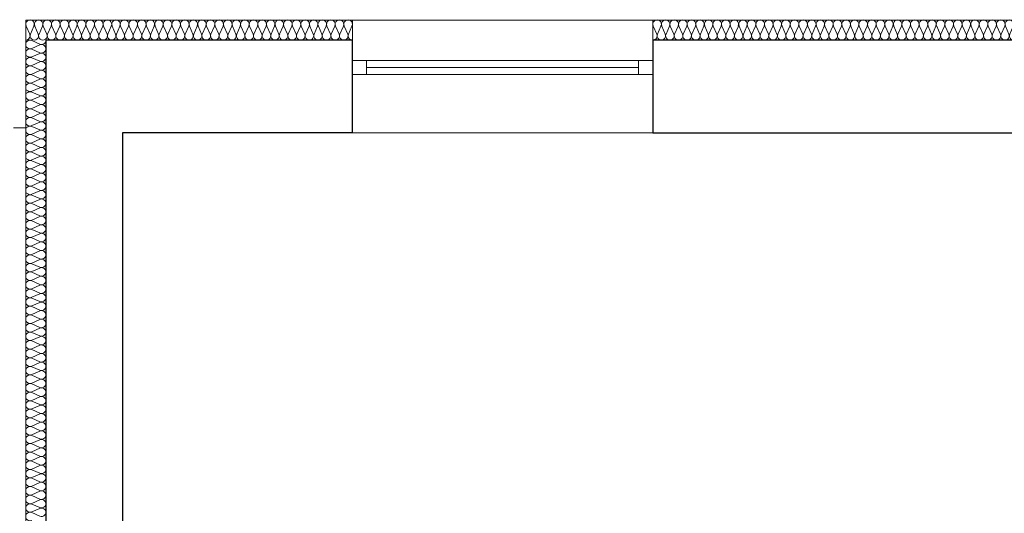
# Model space of a CAD drawing. Extents: x -497945 to -454853, y -17656 to 94650.
# Tile 23 of 62: x -490630 to -485747, y 49099 to 51546. Entities that reach past the tile are written whole.
import ezdxf

# ---------------------------------------------------------------- set-up
doc = ezdxf.new("R2010")
doc.units = 0
doc.header["$MEASUREMENT"] = 0
doc.layers.get('0').update_dxf_attribs({"color": 252})
for name, color, linetype, lineweight in [('INWENT DACH_Nr_Pióra__21', 252, 'Continuous', 9), ('Inwent Izolacje_Nr_Pióra__2', 252, 'Continuous', 13), ('INWENT. OKNA_Nr_Pióra__5', 252, 'Continuous', 13), ('INWENT.ŚCIANY_Nr_Pióra__1', 252, 'Continuous', 25), ('INWENT.ŚCIANY_Nr_Pióra__21', 252, 'Continuous', 9), ('INWENT.ŚCIANY_Nr_Pióra__3', 252, 'Continuous', 13)]:
    doc.layers.add(name, color=color, linetype=linetype, lineweight=lineweight)
doc.layers.add('Inwent Izolacje', color=252, linetype='Continuous')

# ---------------------------------------------------------------- blocks, each defined once
blk = doc.blocks.new('Izolacja cieplna 14_139', base_point=(-490500.2, 45954.5))
at = {"layer": 'Inwent Izolacje_Nr_Pióra__2', "linetype": 'Continuous'}
for p, q in [((-490530, 51425), (-490570.4, 51442.8)), ((-490570.4, 51403.8), (-490530, 51421.5)), ((-490530, 51382.5), (-490570.4, 51400.2)), ((-490570.4, 51361.2), (-490530, 51378.9)), ((-490530, 51339.9), (-490570.4, 51357.6)), ((-490570.4, 51318.7), (-490530, 51336.4)), ((-490530, 51297.4), (-490570.4, 51315.1)), ((-490570.4, 51276.1), (-490530, 51293.8)), ((-490530, 51254.8), (-490570.4, 51272.5)), ((-490570.4, 51233.5), (-490530, 51251.2)), ((-490530, 51212.3), (-490570.4, 51230)), ((-490570.4, 51191), (-490530, 51208.7)), ((-490530, 51169.7), (-490570.4, 51187.4)), ((-490570.4, 51148.4), (-490530, 51166.1)), ((-490530, 51127.1), (-490570.4, 51144.8)), ((-490570.4, 51105.9), (-490530, 51123.6)), ((-490530, 51084.6), (-490570.4, 51102.3)), ((-490570.4, 51063.3), (-490530, 51081)), ((-490530, 51042), (-490570.4, 51059.7)), ((-490570.4, 51020.7), (-490530, 51038.4)), ((-490530, 50999.5), (-490570.4, 51017.2)), ((-490570.4, 50978.2), (-490530, 50995.9)), ((-490530, 50956.9), (-490570.4, 50974.6)), ((-490570.4, 50935.6), (-490530, 50953.3)), ((-490530, 50914.3), (-490570.4, 50932.1)), ((-490570.4, 50893.1), (-490530, 50910.8)), ((-490530, 50871.8), (-490570.4, 50889.5)), ((-490570.4, 50850.5), (-490530, 50868.2)), ((-490530, 50829.2), (-490570.4, 50846.9)), ((-490570.4, 50808), (-490530, 50825.7)), ((-490530, 50786.7), (-490570.4, 50804.4)), ((-490570.4, 50765.4), (-490530, 50783.1)), ((-490530, 50744.1), (-490570.4, 50761.8)), ((-490570.4, 50722.8), (-490530, 50740.5)), ((-490530, 50701.6), (-490570.4, 50719.3)), ((-490570.4, 50680.3), (-490530, 50698)), ((-490530, 50659), (-490570.4, 50676.7)), ((-490570.4, 50637.7), (-490530, 50655.4)), ((-490530, 50616.4), (-490570.4, 50634.1)), ((-490570.4, 50595.2), (-490530, 50612.9)), ((-490530, 50573.9), (-490570.4, 50591.6)), ((-490570.4, 50552.6), (-490530, 50570.3)), ((-490530, 50531.3), (-490570.4, 50549)), ((-490570.4, 50510), (-490530, 50527.8)), ((-490530, 50488.8), (-490570.4, 50506.5)), ((-490570.4, 50467.5), (-490530, 50485.2)), ((-490530, 50446.2), (-490570.4, 50463.9)), ((-490570.4, 50424.9), (-490530, 50442.6)), ((-490530, 50403.7), (-490570.4, 50421.4)), ((-490570.4, 50382.4), (-490530, 50400.1)), ((-490530, 50361.1), (-490570.4, 50378.8)), ((-490570.4, 50339.8), (-490530, 50357.5)), ((-490530, 50318.5), (-490570.4, 50336.2)), ((-490570.4, 50297.3), (-490530, 50315)), ((-490530, 50276), (-490570.4, 50293.7)), ((-490570.4, 50254.7), (-490530, 50272.4)), ((-490530, 50233.4), (-490570.4, 50251.1)), ((-490570.4, 50212.1), (-490530, 50229.8)), ((-490530, 50190.9), (-490570.4, 50208.6)), ((-490570.4, 50169.6), (-490530, 50187.3)), ((-490530, 50148.3), (-490570.4, 50166)), ((-490570.4, 50127), (-490530, 50144.7)), ((-490530, 50105.7), (-490570.4, 50123.4)), ((-490570.4, 50084.5), (-490530, 50102.2)), ((-490530, 50063.2), (-490570.4, 50080.9)), ((-490570.4, 50041.9), (-490530, 50059.6)), ((-490530, 50020.6), (-490570.4, 50038.3)), ((-490570.4, 49999.3), (-490530, 50017.1)), ((-490530, 49978.1), (-490570.4, 49995.8)), ((-490570.4, 49956.8), (-490530, 49974.5)), ((-490530, 49935.5), (-490570.4, 49953.2)), ((-490570.4, 49914.2), (-490530, 49931.9)), ((-490530, 49893), (-490570.4, 49910.7)), ((-490570.4, 49871.7), (-490530, 49889.4)), ((-490530, 49850.4), (-490570.4, 49868.1)), ((-490570.4, 49829.1), (-490530, 49846.8)), ((-490530, 49807.8), (-490570.4, 49825.5)), ((-490570.4, 49786.6), (-490530, 49804.3)), ((-490530, 49765.3), (-490570.4, 49783)), ((-490570.4, 49744), (-490530, 49761.7)), ((-490530, 49722.7), (-490570.4, 49740.4)), ((-490570.4, 49701.4), (-490530, 49719.1)), ((-490530, 49680.2), (-490570.4, 49697.9)), ((-490570.4, 49658.9), (-490530, 49676.6)), ((-490530, 49637.6), (-490570.4, 49655.3)), ((-490570.4, 49616.3), (-490530, 49634)), ((-490530, 49595), (-490570.4, 49612.8)), ((-490570.4, 49573.8), (-490530, 49591.5)), ((-490530, 49552.5), (-490570.4, 49570.2)), ((-490570.4, 49531.2), (-490530, 49548.9)), ((-490530, 49509.9), (-490570.4, 49527.6)), ((-490570.4, 49488.7), (-490530, 49506.4)), ((-490530, 49467.4), (-490570.4, 49485.1)), ((-490570.4, 49446.1), (-490530, 49463.8)), ((-490530, 49424.8), (-490570.4, 49442.5)), ((-490570.4, 49403.5), (-490530, 49421.2)), ((-490530, 49382.3), (-490570.4, 49400)), ((-490570.4, 49361), (-490530, 49378.7)), ((-490530, 49339.7), (-490570.4, 49357.4)), ((-490570.4, 49318.4), (-490530, 49336.1)), ((-490530, 49297.1), (-490570.4, 49314.8)), ((-490570.4, 49275.9), (-490530, 49293.6)), ((-490530, 49254.6), (-490570.4, 49272.3)), ((-490570.4, 49233.3), (-490530, 49251)), ((-490530, 49212), (-490570.4, 49229.7)), ((-490570.4, 49190.7), (-490530, 49208.4)), ((-490530, 49169.5), (-490570.4, 49187.2)), ((-490570.4, 49148.2), (-490530, 49165.9)), ((-490530, 49126.9), (-490570.4, 49144.6)), ((-490570.4, 49105.6), (-490530, 49123.3)), ((-490530, 49084.3), (-490570.4, 49102.1))]:
    blk.add_line(p, q, dxfattribs=at)
for centre, start_param, end_param in [((-490578.9, 51423.3), 5.870392, 9.837571), ((-490521.5, 51444.5), 2.7288, 4.712389), ((-490521.5, 51402), 2.7288, 6.695979), ((-490578.9, 51380.7), 5.870392, 9.837571), ((-490521.5, 51359.4), 2.7288, 6.695979), ((-490578.9, 51338.1), 5.870392, 9.837571), ((-490521.5, 51316.9), 2.7288, 6.695979), ((-490578.9, 51295.6), 5.870392, 9.837571), ((-490521.5, 51274.3), 2.7288, 6.695979), ((-490578.9, 51253), 5.870392, 9.837571), ((-490578.9, 51210.5), 5.870392, 9.837571), ((-490521.5, 51231.7), 2.7288, 6.695979), ((-490578.9, 51167.9), 5.870392, 9.837571), ((-490521.5, 51189.2), 2.7288, 6.695979), ((-490578.9, 51125.4), 5.870392, 9.837571), ((-490521.5, 51146.6), 2.7288, 6.695979), ((-490578.9, 51082.8), 5.870392, 9.837571), ((-490521.5, 51104.1), 2.7288, 6.695979), ((-490521.5, 51061.5), 2.7288, 6.695979), ((-490578.9, 51040.2), 5.870392, 9.837571), ((-490521.5, 51019), 2.7288, 6.695979), ((-490578.9, 50997.7), 5.870392, 9.837571), ((-490521.5, 50976.4), 2.7288, 6.695979), ((-490578.9, 50955.1), 5.870392, 9.837571), ((-490578.9, 50912.6), 5.870392, 9.837571), ((-490521.5, 50933.8), 2.7288, 6.695979), ((-490578.9, 50870), 5.870392, 9.837571), ((-490521.5, 50891.3), 2.7288, 6.695979), ((-490578.9, 50827.4), 5.870392, 9.837571), ((-490521.5, 50848.7), 2.7288, 6.695979), ((-490578.9, 50784.9), 5.870392, 9.837571), ((-490521.5, 50806.2), 2.7288, 6.695979), ((-490578.9, 50742.3), 5.870392, 9.837571), ((-490521.5, 50763.6), 2.7288, 6.695979), ((-490521.5, 50721), 2.7288, 6.695979), ((-490578.9, 50699.8), 5.870392, 9.837571), ((-490521.5, 50678.5), 2.7288, 6.695979), ((-490578.9, 50657.2), 5.870392, 9.837571), ((-490521.5, 50635.9), 2.7288, 6.695979), ((-490578.9, 50614.7), 5.870392, 9.837571), ((-490578.9, 50572.1), 5.870392, 9.837571), ((-490521.5, 50593.4), 2.7288, 6.695979), ((-490578.9, 50529.5), 5.870392, 9.837571), ((-490521.5, 50550.8), 2.7288, 6.695979), ((-490578.9, 50487), 5.870392, 9.837571), ((-490521.5, 50508.3), 2.7288, 6.695979), ((-490578.9, 50444.4), 5.870392, 9.837571), ((-490521.5, 50465.7), 2.7288, 6.695979), ((-490578.9, 50401.9), 5.870392, 9.837571), ((-490521.5, 50423.1), 2.7288, 6.695979), ((-490521.5, 50380.6), 2.7288, 6.695979), ((-490578.9, 50359.3), 5.870392, 9.837571), ((-490521.5, 50338), 2.7288, 6.695979), ((-490578.9, 50316.7), 5.870392, 9.837571), ((-490521.5, 50295.5), 2.7288, 6.695979), ((-490578.9, 50274.2), 5.870392, 9.837571), ((-490578.9, 50231.6), 5.870392, 9.837571), ((-490521.5, 50252.9), 2.7288, 6.695979), ((-490578.9, 50189.1), 5.870392, 9.837571), ((-490521.5, 50210.4), 2.7288, 6.695979), ((-490578.9, 50146.5), 5.870392, 9.837571), ((-490521.5, 50167.8), 2.7288, 6.695979), ((-490578.9, 50104), 5.870392, 9.837571), ((-490521.5, 50125.2), 2.7288, 6.695979), ((-490521.5, 50082.7), 2.7288, 6.695979), ((-490578.9, 50061.4), 5.870392, 9.837571), ((-490521.5, 50040.1), 2.7288, 6.695979), ((-490578.9, 50018.8), 5.870392, 9.837571), ((-490521.5, 49997.6), 2.7288, 6.695979), ((-490578.9, 49976.3), 5.870392, 9.837571), ((-490521.5, 49955), 2.7288, 6.695979), ((-490578.9, 49933.7), 5.870392, 9.837571), ((-490578.9, 49891.2), 5.870392, 9.837571), ((-490521.5, 49912.4), 2.7288, 6.695979), ((-490578.9, 49848.6), 5.870392, 9.837571), ((-490521.5, 49869.9), 2.7288, 6.695979), ((-490578.9, 49806.1), 5.870392, 9.837571), ((-490521.5, 49827.3), 2.7288, 6.695979), ((-490578.9, 49763.5), 5.870392, 9.837571), ((-490521.5, 49784.8), 2.7288, 6.695979), ((-490521.5, 49742.2), 2.7288, 6.695979), ((-490578.9, 49720.9), 5.870392, 9.837571), ((-490521.5, 49699.7), 2.7288, 6.695979), ((-490578.9, 49678.4), 5.870392, 9.837571), ((-490521.5, 49657.1), 2.7288, 6.695979), ((-490578.9, 49635.8), 5.870392, 9.837571), ((-490521.5, 49614.5), 2.7288, 6.695979), ((-490578.9, 49593.3), 5.870392, 9.837571), ((-490578.9, 49550.7), 5.870392, 9.837571), ((-490521.5, 49572), 2.7288, 6.695979), ((-490578.9, 49508.1), 5.870392, 9.837571), ((-490521.5, 49529.4), 2.7288, 6.695979), ((-490578.9, 49465.6), 5.870392, 9.837571), ((-490521.5, 49486.9), 2.7288, 6.695979), ((-490578.9, 49423), 5.870392, 9.837571), ((-490521.5, 49444.3), 2.7288, 6.695979), ((-490521.5, 49401.7), 2.7288, 6.695979), ((-490578.9, 49380.5), 5.870392, 9.837571), ((-490521.5, 49359.2), 2.7288, 6.695979), ((-490578.9, 49337.9), 5.870392, 9.837571), ((-490521.5, 49316.6), 2.7288, 6.695979), ((-490578.9, 49295.4), 5.870392, 9.837571), ((-490578.9, 49252.8), 5.870392, 9.837571), ((-490521.5, 49274.1), 2.7288, 6.695979), ((-490578.9, 49210.2), 5.870392, 9.837571), ((-490521.5, 49231.5), 2.7288, 6.695979), ((-490578.9, 49167.7), 5.870392, 9.837571), ((-490521.5, 49189), 2.7288, 6.695979), ((-490578.9, 49125.1), 5.870392, 9.837571), ((-490521.5, 49146.4), 2.7288, 6.695979), ((-490578.9, 49082.6), 5.870392, 9.837571), ((-490521.5, 49103.8), 2.7288, 6.695979)]:
    blk.add_ellipse(centre, major_axis=(0, 21.3), ratio=0.999471, start_param=start_param, end_param=end_param, dxfattribs=at)
blk = doc.blocks.new('Izolacja cieplna 14_140', base_point=(-490600.2, 51444.5))
at = {"layer": 'Inwent Izolacje_Nr_Pióra__2', "linetype": 'Continuous'}
for p, q in [((-490598.4, 51514.7), (-490580.7, 51474.3)), ((-490577.1, 51474.3), (-490559.3, 51514.7)), ((-490555.8, 51514.7), (-490538, 51474.3)), ((-490534.4, 51474.3), (-490516.7, 51514.7)), ((-490513.1, 51514.7), (-490495.4, 51474.3)), ((-490491.8, 51474.3), (-490474.1, 51514.7)), ((-490470.5, 51514.7), (-490452.8, 51474.3)), ((-490449.2, 51474.3), (-490431.5, 51514.7)), ((-490427.9, 51514.7), (-490410.1, 51474.3)), ((-490406.6, 51474.3), (-490388.8, 51514.7)), ((-490385.2, 51514.7), (-490367.5, 51474.3)), ((-490363.9, 51474.3), (-490346.2, 51514.7)), ((-490342.6, 51514.7), (-490324.9, 51474.3)), ((-490321.3, 51474.3), (-490303.6, 51514.7)), ((-490300, 51514.7), (-490282.2, 51474.3)), ((-490278.7, 51474.3), (-490260.9, 51514.7)), ((-490257.3, 51514.7), (-490239.6, 51474.3)), ((-490236, 51474.3), (-490218.3, 51514.7)), ((-490214.7, 51514.7), (-490197, 51474.3)), ((-490193.4, 51474.3), (-490175.7, 51514.7)), ((-490172.1, 51514.7), (-490154.3, 51474.3)), ((-490150.8, 51474.3), (-490133, 51514.7)), ((-490129.4, 51514.7), (-490111.7, 51474.3)), ((-490108.1, 51474.3), (-490090.4, 51514.7)), ((-490086.8, 51514.7), (-490069.1, 51474.3)), ((-490065.5, 51474.3), (-490047.8, 51514.7)), ((-490044.2, 51514.7), (-490026.5, 51474.3)), ((-490022.9, 51474.3), (-490005.1, 51514.7)), ((-490001.6, 51514.7), (-489983.8, 51474.3)), ((-489980.2, 51474.3), (-489962.5, 51514.7)), ((-489958.9, 51514.7), (-489941.2, 51474.3)), ((-489937.6, 51474.3), (-489919.9, 51514.7)), ((-489916.3, 51514.7), (-489898.6, 51474.3)), ((-489895, 51474.3), (-489877.2, 51514.7)), ((-489873.7, 51514.7), (-489855.9, 51474.3)), ((-489852.3, 51474.3), (-489834.6, 51514.7)), ((-489831, 51514.7), (-489813.3, 51474.3)), ((-489809.7, 51474.3), (-489792, 51514.7)), ((-489788.4, 51514.7), (-489770.7, 51474.3)), ((-489767.1, 51474.3), (-489749.3, 51514.7)), ((-489745.8, 51514.7), (-489728, 51474.3)), ((-489724.4, 51474.3), (-489706.7, 51514.7)), ((-489703.1, 51514.7), (-489685.4, 51474.3)), ((-489681.8, 51474.3), (-489664.1, 51514.7)), ((-489660.5, 51514.7), (-489642.8, 51474.3)), ((-489639.2, 51474.3), (-489621.5, 51514.7)), ((-489617.9, 51514.7), (-489600.1, 51474.3)), ((-489596.6, 51474.3), (-489578.8, 51514.7)), ((-489575.2, 51514.7), (-489557.5, 51474.3)), ((-489553.9, 51474.3), (-489536.2, 51514.7)), ((-489532.6, 51514.7), (-489514.9, 51474.3)), ((-489511.3, 51474.3), (-489493.6, 51514.7)), ((-489490, 51514.7), (-489472.2, 51474.3)), ((-489468.7, 51474.3), (-489450.9, 51514.7)), ((-489447.3, 51514.7), (-489429.6, 51474.3)), ((-489426, 51474.3), (-489408.3, 51514.7)), ((-489404.7, 51514.7), (-489387, 51474.3)), ((-489383.4, 51474.3), (-489365.7, 51514.7)), ((-489362.1, 51514.7), (-489344.3, 51474.3)), ((-489340.8, 51474.3), (-489323, 51514.7)), ((-489319.4, 51514.7), (-489301.7, 51474.3)), ((-489298.1, 51474.3), (-489280.4, 51514.7)), ((-489276.8, 51514.7), (-489259.1, 51474.3)), ((-489255.5, 51474.3), (-489237.8, 51514.7)), ((-489234.2, 51514.7), (-489216.5, 51474.3)), ((-489212.9, 51474.3), (-489195.1, 51514.7)), ((-489191.6, 51514.7), (-489173.8, 51474.3)), ((-489170.2, 51474.3), (-489152.5, 51514.7)), ((-489148.9, 51514.7), (-489131.2, 51474.3)), ((-489127.6, 51474.3), (-489109.9, 51514.7)), ((-489106.3, 51514.7), (-489088.6, 51474.3)), ((-489085, 51474.3), (-489067.2, 51514.7)), ((-489063.7, 51514.7), (-489045.9, 51474.3)), ((-489042.3, 51474.3), (-489024.6, 51514.7)), ((-489021, 51514.7), (-489003.3, 51474.3)), ((-488999.7, 51474.3), (-488982, 51514.7))]:
    blk.add_line(p, q, dxfattribs=at)
for centre, start_param, end_param in [((-490578.9, 51523.3), 5.870392, 9.837571), ((-490536.2, 51523.3), 5.870392, 9.837571), ((-490493.6, 51523.3), 5.870392, 9.837571), ((-490451, 51523.3), 5.870392, 9.837571), ((-490408.3, 51523.3), 5.870392, 9.837571), ((-490365.7, 51523.3), 5.870392, 9.837571), ((-490323.1, 51523.3), 5.870392, 9.837571), ((-490280.4, 51523.3), 5.870392, 9.837571), ((-490237.8, 51523.3), 5.870392, 9.837571), ((-490195.2, 51523.3), 5.870392, 9.837571), ((-490152.6, 51523.3), 5.870392, 9.837571), ((-490109.9, 51523.3), 5.870392, 9.837571), ((-490067.3, 51523.3), 5.870392, 9.837571), ((-490024.7, 51523.3), 5.870392, 9.837571), ((-489982, 51523.3), 5.870392, 9.837571), ((-489939.4, 51523.3), 5.870392, 9.837571), ((-489896.8, 51523.3), 5.870392, 9.837571), ((-489854.1, 51523.3), 5.870392, 9.837571), ((-489811.5, 51523.3), 5.870392, 9.837571), ((-489768.9, 51523.3), 5.870392, 9.837571), ((-489726.2, 51523.3), 5.870392, 9.837571), ((-489683.6, 51523.3), 5.870392, 9.837571), ((-489641, 51523.3), 5.870392, 9.837571), ((-489598.3, 51523.3), 5.870392, 9.837571), ((-489555.7, 51523.3), 5.870392, 9.837571), ((-489513.1, 51523.3), 5.870392, 9.837571), ((-489470.4, 51523.3), 5.870392, 9.837571), ((-489427.8, 51523.3), 5.870392, 9.837571), ((-489385.2, 51523.3), 5.870392, 9.837571), ((-489342.6, 51523.3), 5.870392, 9.837571), ((-489299.9, 51523.3), 5.870392, 9.837571), ((-489257.3, 51523.3), 5.870392, 9.837571), ((-489214.7, 51523.3), 5.870392, 9.837571), ((-489172, 51523.3), 5.870392, 9.837571), ((-489129.4, 51523.3), 5.870392, 9.837571), ((-489086.8, 51523.3), 5.870392, 9.837571), ((-489044.1, 51523.3), 5.870392, 9.837571), ((-489001.5, 51523.3), 5.870392, 9.837571), ((-490600.2, 51465.8), 4.712389, 6.695979), ((-490557.6, 51465.8), 2.7288, 6.695979), ((-490514.9, 51465.8), 2.7288, 6.695979), ((-490472.3, 51465.8), 2.7288, 6.695979), ((-490429.7, 51465.8), 2.7288, 6.695979), ((-490387, 51465.8), 2.7288, 6.695979), ((-490344.4, 51465.8), 2.7288, 6.695979), ((-490301.8, 51465.8), 2.7288, 6.695979), ((-490259.1, 51465.8), 2.7288, 6.695979), ((-490216.5, 51465.8), 2.7288, 6.695979), ((-490173.9, 51465.8), 2.7288, 6.695979), ((-490131.2, 51465.8), 2.7288, 6.695979), ((-490088.6, 51465.8), 2.7288, 6.695979), ((-490046, 51465.8), 2.7288, 6.695979), ((-490003.3, 51465.8), 2.7288, 6.695979), ((-489960.7, 51465.8), 2.7288, 6.695979), ((-489918.1, 51465.8), 2.7288, 6.695979), ((-489875.4, 51465.8), 2.7288, 6.695979), ((-489832.8, 51465.8), 2.7288, 6.695979), ((-489790.2, 51465.8), 2.7288, 6.695979), ((-489747.6, 51465.8), 2.7288, 6.695979), ((-489704.9, 51465.8), 2.7288, 6.695979), ((-489662.3, 51465.8), 2.7288, 6.695979), ((-489619.7, 51465.8), 2.7288, 6.695979), ((-489577, 51465.8), 2.7288, 6.695979), ((-489534.4, 51465.8), 2.7288, 6.695979), ((-489491.8, 51465.8), 2.7288, 6.695979), ((-489449.1, 51465.8), 2.7288, 6.695979), ((-489406.5, 51465.8), 2.7288, 6.695979), ((-489363.9, 51465.8), 2.7288, 6.695979), ((-489321.2, 51465.8), 2.7288, 6.695979), ((-489278.6, 51465.8), 2.7288, 6.695979), ((-489236, 51465.8), 2.7288, 6.695979), ((-489193.3, 51465.8), 2.7288, 6.695979), ((-489150.7, 51465.8), 2.7288, 6.695979), ((-489108.1, 51465.8), 2.7288, 6.695979), ((-489065.4, 51465.8), 2.7288, 6.695979), ((-489022.8, 51465.8), 2.7288, 6.695979), ((-488980.2, 51465.8), 2.7288, 4.712389)]:
    blk.add_ellipse(centre, major_axis=(21.3, 0), ratio=0.997749, start_param=start_param, end_param=end_param, dxfattribs=at)
blk = doc.blocks.new('Izolacja cieplna 14_142', base_point=(-487490.2, 51444.5))
at = {"layer": 'Inwent Izolacje_Nr_Pióra__2', "linetype": 'Continuous'}
for p, q in [((-487488.4, 51514.7), (-487470.7, 51474.3)), ((-487467.1, 51474.3), (-487449.4, 51514.7)), ((-487445.8, 51514.7), (-487428.1, 51474.3)), ((-487424.5, 51474.3), (-487406.7, 51514.7)), ((-487403.2, 51514.7), (-487385.4, 51474.3)), ((-487381.9, 51474.3), (-487364.1, 51514.7)), ((-487360.6, 51514.7), (-487342.8, 51474.3)), ((-487339.2, 51474.3), (-487321.5, 51514.7)), ((-487317.9, 51514.7), (-487300.2, 51474.3)), ((-487296.6, 51474.3), (-487278.9, 51514.7)), ((-487275.3, 51514.7), (-487257.6, 51474.3)), ((-487254, 51474.3), (-487236.3, 51514.7)), ((-487232.7, 51514.7), (-487215, 51474.3)), ((-487211.4, 51474.3), (-487193.7, 51514.7)), ((-487190.1, 51514.7), (-487172.4, 51474.3)), ((-487168.8, 51474.3), (-487151.1, 51514.7)), ((-487147.5, 51514.7), (-487129.8, 51474.3)), ((-487126.2, 51474.3), (-487108.5, 51514.7)), ((-487104.9, 51514.7), (-487087.1, 51474.3)), ((-487083.6, 51474.3), (-487065.8, 51514.7)), ((-487062.3, 51514.7), (-487044.5, 51474.3)), ((-487041, 51474.3), (-487023.2, 51514.7)), ((-487019.6, 51514.7), (-487001.9, 51474.3)), ((-486998.3, 51474.3), (-486980.6, 51514.7)), ((-486977, 51514.7), (-486959.3, 51474.3)), ((-486955.7, 51474.3), (-486938, 51514.7)), ((-486934.4, 51514.7), (-486916.7, 51474.3)), ((-486913.1, 51474.3), (-486895.4, 51514.7)), ((-486891.8, 51514.7), (-486874.1, 51474.3)), ((-486870.5, 51474.3), (-486852.8, 51514.7)), ((-486849.2, 51514.7), (-486831.5, 51474.3)), ((-486827.9, 51474.3), (-486810.2, 51514.7)), ((-486806.6, 51514.7), (-486788.9, 51474.3)), ((-486785.3, 51474.3), (-486767.5, 51514.7)), ((-486764, 51514.7), (-486746.2, 51474.3)), ((-486742.7, 51474.3), (-486724.9, 51514.7)), ((-486721.4, 51514.7), (-486703.6, 51474.3)), ((-486700, 51474.3), (-486682.3, 51514.7)), ((-486678.7, 51514.7), (-486661, 51474.3)), ((-486657.4, 51474.3), (-486639.7, 51514.7)), ((-486636.1, 51514.7), (-486618.4, 51474.3)), ((-486614.8, 51474.3), (-486597.1, 51514.7)), ((-486593.5, 51514.7), (-486575.8, 51474.3)), ((-486572.2, 51474.3), (-486554.5, 51514.7)), ((-486550.9, 51514.7), (-486533.2, 51474.3)), ((-486529.6, 51474.3), (-486511.9, 51514.7)), ((-486508.3, 51514.7), (-486490.6, 51474.3)), ((-486487, 51474.3), (-486469.2, 51514.7)), ((-486465.7, 51514.7), (-486447.9, 51474.3)), ((-486444.4, 51474.3), (-486426.6, 51514.7)), ((-486423.1, 51514.7), (-486405.3, 51474.3)), ((-486401.7, 51474.3), (-486384, 51514.7)), ((-486380.4, 51514.7), (-486362.7, 51474.3)), ((-486359.1, 51474.3), (-486341.4, 51514.7)), ((-486337.8, 51514.7), (-486320.1, 51474.3)), ((-486316.5, 51474.3), (-486298.8, 51514.7)), ((-486295.2, 51514.7), (-486277.5, 51474.3)), ((-486273.9, 51474.3), (-486256.2, 51514.7)), ((-486252.6, 51514.7), (-486234.9, 51474.3)), ((-486231.3, 51474.3), (-486213.6, 51514.7)), ((-486210, 51514.7), (-486192.3, 51474.3)), ((-486188.7, 51474.3), (-486171, 51514.7)), ((-486167.4, 51514.7), (-486149.6, 51474.3)), ((-486146.1, 51474.3), (-486128.3, 51514.7)), ((-486124.8, 51514.7), (-486107, 51474.3)), ((-486103.5, 51474.3), (-486085.7, 51514.7)), ((-486082.1, 51514.7), (-486064.4, 51474.3)), ((-486060.8, 51474.3), (-486043.1, 51514.7)), ((-486039.5, 51514.7), (-486021.8, 51474.3)), ((-486018.2, 51474.3), (-486000.5, 51514.7)), ((-485996.9, 51514.7), (-485979.2, 51474.3)), ((-485975.6, 51474.3), (-485957.9, 51514.7)), ((-485954.3, 51514.7), (-485936.6, 51474.3)), ((-485933, 51474.3), (-485915.3, 51514.7)), ((-485911.7, 51514.7), (-485894, 51474.3)), ((-485890.4, 51474.3), (-485872.7, 51514.7)), ((-485869.1, 51514.7), (-485851.4, 51474.3)), ((-485847.8, 51474.3), (-485830, 51514.7)), ((-485826.5, 51514.7), (-485808.7, 51474.3)), ((-485805.2, 51474.3), (-485787.4, 51514.7)), ((-485783.9, 51514.7), (-485766.1, 51474.3)), ((-485762.5, 51474.3), (-485744.8, 51514.7)), ((-485741.2, 51514.7), (-485723.5, 51474.3)), ((-485719.9, 51474.3), (-485702.2, 51514.7)), ((-485698.6, 51514.7), (-485680.9, 51474.3)), ((-485677.3, 51474.3), (-485659.6, 51514.7)), ((-485656, 51514.7), (-485638.3, 51474.3)), ((-485634.7, 51474.3), (-485617, 51514.7)), ((-485613.4, 51514.7), (-485595.7, 51474.3)), ((-485592.1, 51474.3), (-485574.4, 51514.7)), ((-485570.8, 51514.7), (-485553.1, 51474.3)), ((-485549.5, 51474.3), (-485531.7, 51514.7)), ((-485528.2, 51514.7), (-485510.4, 51474.3)), ((-485506.9, 51474.3), (-485489.1, 51514.7)), ((-485485.6, 51514.7), (-485467.8, 51474.3)), ((-485464.2, 51474.3), (-485446.5, 51514.7)), ((-485442.9, 51514.7), (-485425.2, 51474.3)), ((-485421.6, 51474.3), (-485403.9, 51514.7)), ((-485400.3, 51514.7), (-485382.6, 51474.3)), ((-485379, 51474.3), (-485361.3, 51514.7)), ((-485357.7, 51514.7), (-485340, 51474.3)), ((-485336.4, 51474.3), (-485318.7, 51514.7)), ((-485315.1, 51514.7), (-485297.4, 51474.3)), ((-485293.8, 51474.3), (-485276.1, 51514.7)), ((-485272.5, 51514.7), (-485254.8, 51474.3)), ((-485251.2, 51474.3), (-485233.5, 51514.7)), ((-485229.9, 51514.7), (-485212.1, 51474.3)), ((-485208.6, 51474.3), (-485190.8, 51514.7)), ((-485187.3, 51514.7), (-485169.5, 51474.3)), ((-485166, 51474.3), (-485148.2, 51514.7)), ((-485144.6, 51514.7), (-485126.9, 51474.3)), ((-485123.3, 51474.3), (-485105.6, 51514.7)), ((-485102, 51514.7), (-485084.3, 51474.3)), ((-485080.7, 51474.3), (-485063, 51514.7)), ((-485059.4, 51514.7), (-485041.7, 51474.3)), ((-485038.1, 51474.3), (-485020.4, 51514.7)), ((-485016.8, 51514.7), (-484999.1, 51474.3)), ((-484995.5, 51474.3), (-484977.8, 51514.7)), ((-484974.2, 51514.7), (-484956.5, 51474.3)), ((-484952.9, 51474.3), (-484935.2, 51514.7)), ((-484931.6, 51514.7), (-484913.9, 51474.3)), ((-484910.3, 51474.3), (-484892.5, 51514.7)), ((-484889, 51514.7), (-484871.2, 51474.3)), ((-484867.7, 51474.3), (-484849.9, 51514.7)), ((-484846.4, 51514.7), (-484828.6, 51474.3)), ((-484825, 51474.3), (-484807.3, 51514.7)), ((-484803.7, 51514.7), (-484786, 51474.3)), ((-484782.4, 51474.3), (-484764.7, 51514.7)), ((-484761.1, 51514.7), (-484743.4, 51474.3)), ((-484739.8, 51474.3), (-484722.1, 51514.7)), ((-484718.5, 51514.7), (-484700.8, 51474.3)), ((-484697.2, 51474.3), (-484679.5, 51514.7)), ((-484675.9, 51514.7), (-484658.2, 51474.3)), ((-484654.6, 51474.3), (-484636.9, 51514.7)), ((-484633.3, 51514.7), (-484615.6, 51474.3)), ((-484612, 51474.3), (-484594.2, 51514.7)), ((-484590.7, 51514.7), (-484572.9, 51474.3)), ((-484569.4, 51474.3), (-484551.6, 51514.7)), ((-484548.1, 51514.7), (-484530.3, 51474.3)), ((-484526.7, 51474.3), (-484509, 51514.7)), ((-484505.4, 51514.7), (-484487.7, 51474.3)), ((-484484.1, 51474.3), (-484466.4, 51514.7)), ((-484462.8, 51514.7), (-484445.1, 51474.3)), ((-484441.5, 51474.3), (-484423.8, 51514.7)), ((-484420.2, 51514.7), (-484402.5, 51474.3)), ((-484398.9, 51474.3), (-484381.2, 51514.7)), ((-484377.6, 51514.7), (-484359.9, 51474.3)), ((-484356.3, 51474.3), (-484338.6, 51514.7)), ((-484335, 51514.7), (-484317.3, 51474.3)), ((-484313.7, 51474.3), (-484296, 51514.7)), ((-484292.4, 51514.7), (-484274.6, 51474.3)), ((-484271.1, 51474.3), (-484253.3, 51514.7)), ((-484249.8, 51514.7), (-484232, 51474.3)), ((-484228.5, 51474.3), (-484210.7, 51514.7)), ((-484207.1, 51514.7), (-484189.4, 51474.3)), ((-484185.8, 51474.3), (-484168.1, 51514.7)), ((-484164.5, 51514.7), (-484146.8, 51474.3)), ((-484143.2, 51474.3), (-484125.5, 51514.7)), ((-484121.9, 51514.7), (-484104.2, 51474.3)), ((-484100.6, 51474.3), (-484082.9, 51514.7)), ((-484079.3, 51514.7), (-484061.6, 51474.3)), ((-484058, 51474.3), (-484040.3, 51514.7)), ((-484036.7, 51514.7), (-484019, 51474.3)), ((-484015.4, 51474.3), (-483997.7, 51514.7)), ((-483994.1, 51514.7), (-483976.4, 51474.3)), ((-483972.8, 51474.3), (-483955, 51514.7)), ((-483951.5, 51514.7), (-483933.7, 51474.3)), ((-483930.2, 51474.3), (-483912.4, 51514.7)), ((-483908.9, 51514.7), (-483891.1, 51474.3)), ((-483887.5, 51474.3), (-483869.8, 51514.7)), ((-483866.2, 51514.7), (-483848.5, 51474.3)), ((-483844.9, 51474.3), (-483827.2, 51514.7)), ((-483823.6, 51514.7), (-483805.9, 51474.3)), ((-483802.3, 51474.3), (-483784.6, 51514.7)), ((-483781, 51514.7), (-483763.3, 51474.3)), ((-483759.7, 51474.3), (-483742, 51514.7))]:
    blk.add_line(p, q, dxfattribs=at)
for centre, start_param, end_param in [((-487468.9, 51523.3), 5.870392, 9.837571), ((-487426.3, 51523.3), 5.870392, 9.837571), ((-487383.7, 51523.3), 5.870392, 9.837571), ((-487341, 51523.3), 5.870392, 9.837571), ((-487298.4, 51523.3), 5.870392, 9.837571), ((-487255.8, 51523.3), 5.870392, 9.837571), ((-487213.2, 51523.3), 5.870392, 9.837571), ((-487170.6, 51523.3), 5.870392, 9.837571), ((-487128, 51523.3), 5.870392, 9.837571), ((-487085.4, 51523.3), 5.870392, 9.837571), ((-487042.7, 51523.3), 5.870392, 9.837571), ((-487000.1, 51523.3), 5.870392, 9.837571), ((-486957.5, 51523.3), 5.870392, 9.837571), ((-486914.9, 51523.3), 5.870392, 9.837571), ((-486872.3, 51523.3), 5.870392, 9.837571), ((-486829.7, 51523.3), 5.870392, 9.837571), ((-486787.1, 51523.3), 5.870392, 9.837571), ((-486744.4, 51523.3), 5.870392, 9.837571), ((-486701.8, 51523.3), 5.870392, 9.837571), ((-486659.2, 51523.3), 5.870392, 9.837571), ((-486616.6, 51523.3), 5.870392, 9.837571), ((-486574, 51523.3), 5.870392, 9.837571), ((-486531.4, 51523.3), 5.870392, 9.837571), ((-486488.8, 51523.3), 5.870392, 9.837571), ((-486446.2, 51523.3), 5.870392, 9.837571), ((-486403.5, 51523.3), 5.870392, 9.837571), ((-486360.9, 51523.3), 5.870392, 9.837571), ((-486318.3, 51523.3), 5.870392, 9.837571), ((-486275.7, 51523.3), 5.870392, 9.837571), ((-486233.1, 51523.3), 5.870392, 9.837571), ((-486190.5, 51523.3), 5.870392, 9.837571), ((-486147.9, 51523.3), 5.870392, 9.837571), ((-486105.2, 51523.3), 5.870392, 9.837571), ((-486062.6, 51523.3), 5.870392, 9.837571), ((-486020, 51523.3), 5.870392, 9.837571), ((-485977.4, 51523.3), 5.870392, 9.837571), ((-485934.8, 51523.3), 5.870392, 9.837571), ((-485892.2, 51523.3), 5.870392, 9.837571), ((-485849.6, 51523.3), 5.870392, 9.837571), ((-485806.9, 51523.3), 5.870392, 9.837571), ((-485764.3, 51523.3), 5.870392, 9.837571), ((-485721.7, 51523.3), 5.870392, 9.837571), ((-485679.1, 51523.3), 5.870392, 9.837571), ((-485636.5, 51523.3), 5.870392, 9.837571), ((-485593.9, 51523.3), 5.870392, 9.837571), ((-485551.3, 51523.3), 5.870392, 9.837571), ((-485508.7, 51523.3), 5.870392, 9.837571), ((-485466, 51523.3), 5.870392, 9.837571), ((-485423.4, 51523.3), 5.870392, 9.837571), ((-485380.8, 51523.3), 5.870392, 9.837571), ((-485338.2, 51523.3), 5.870392, 9.837571), ((-485295.6, 51523.3), 5.870392, 9.837571), ((-485253, 51523.3), 5.870392, 9.837571), ((-485210.4, 51523.3), 5.870392, 9.837571), ((-485167.7, 51523.3), 5.870392, 9.837571), ((-485125.1, 51523.3), 5.870392, 9.837571), ((-485082.5, 51523.3), 5.870392, 9.837571), ((-485039.9, 51523.3), 5.870392, 9.837571), ((-484997.3, 51523.3), 5.870392, 9.837571), ((-484954.7, 51523.3), 5.870392, 9.837571), ((-484912.1, 51523.3), 5.870392, 9.837571), ((-484869.4, 51523.3), 5.870392, 9.837571), ((-484826.8, 51523.3), 5.870392, 9.837571), ((-484784.2, 51523.3), 5.870392, 9.837571), ((-484741.6, 51523.3), 5.870392, 9.837571), ((-484699, 51523.3), 5.870392, 9.837571), ((-484656.4, 51523.3), 5.870392, 9.837571), ((-484613.8, 51523.3), 5.870392, 9.837571), ((-484571.2, 51523.3), 5.870392, 9.837571), ((-484528.5, 51523.3), 5.870392, 9.837571), ((-484485.9, 51523.3), 5.870392, 9.837571), ((-484443.3, 51523.3), 5.870392, 9.837571), ((-484400.7, 51523.3), 5.870392, 9.837571), ((-484358.1, 51523.3), 5.870392, 9.837571), ((-484315.5, 51523.3), 5.870392, 9.837571), ((-484272.9, 51523.3), 5.870392, 9.837571), ((-484230.2, 51523.3), 5.870392, 9.837571), ((-484187.6, 51523.3), 5.870392, 9.837571), ((-484145, 51523.3), 5.870392, 9.837571), ((-484102.4, 51523.3), 5.870392, 9.837571), ((-484059.8, 51523.3), 5.870392, 9.837571), ((-484017.2, 51523.3), 5.870392, 9.837571), ((-483974.6, 51523.3), 5.870392, 9.837571), ((-483931.9, 51523.3), 5.870392, 9.837571), ((-483889.3, 51523.3), 5.870392, 9.837571), ((-483846.7, 51523.3), 5.870392, 9.837571), ((-483804.1, 51523.3), 5.870392, 9.837571), ((-483761.5, 51523.3), 5.870392, 9.837571), ((-487490.2, 51465.8), 4.712389, 6.695979), ((-487447.6, 51465.8), 2.7288, 6.695979), ((-487405, 51465.8), 2.7288, 6.695979), ((-487362.3, 51465.8), 2.7288, 6.695979), ((-487319.7, 51465.8), 2.7288, 6.695979), ((-487277.1, 51465.8), 2.7288, 6.695979), ((-487234.5, 51465.8), 2.7288, 6.695979), ((-487191.9, 51465.8), 2.7288, 6.695979), ((-487149.3, 51465.8), 2.7288, 6.695979), ((-487106.7, 51465.8), 2.7288, 6.695979), ((-487064.1, 51465.8), 2.7288, 6.695979), ((-487021.4, 51465.8), 2.7288, 6.695979), ((-486978.8, 51465.8), 2.7288, 6.695979), ((-486936.2, 51465.8), 2.7288, 6.695979), ((-486893.6, 51465.8), 2.7288, 6.695979), ((-486851, 51465.8), 2.7288, 6.695979), ((-486808.4, 51465.8), 2.7288, 6.695979), ((-486765.8, 51465.8), 2.7288, 6.695979), ((-486723.1, 51465.8), 2.7288, 6.695979), ((-486680.5, 51465.8), 2.7288, 6.695979), ((-486637.9, 51465.8), 2.7288, 6.695979), ((-486595.3, 51465.8), 2.7288, 6.695979), ((-486552.7, 51465.8), 2.7288, 6.695979), ((-486510.1, 51465.8), 2.7288, 6.695979), ((-486467.5, 51465.8), 2.7288, 6.695979), ((-486424.8, 51465.8), 2.7288, 6.695979), ((-486382.2, 51465.8), 2.7288, 6.695979), ((-486339.6, 51465.8), 2.7288, 6.695979), ((-486297, 51465.8), 2.7288, 6.695979), ((-486254.4, 51465.8), 2.7288, 6.695979), ((-486211.8, 51465.8), 2.7288, 6.695979), ((-486169.2, 51465.8), 2.7288, 6.695979), ((-486126.6, 51465.8), 2.7288, 6.695979), ((-486083.9, 51465.8), 2.7288, 6.695979), ((-486041.3, 51465.8), 2.7288, 6.695979), ((-485998.7, 51465.8), 2.7288, 6.695979), ((-485956.1, 51465.8), 2.7288, 6.695979), ((-485913.5, 51465.8), 2.7288, 6.695979), ((-485870.9, 51465.8), 2.7288, 6.695979), ((-485828.3, 51465.8), 2.7288, 6.695979), ((-485785.6, 51465.8), 2.7288, 6.695979), ((-485743, 51465.8), 2.7288, 6.695979), ((-485700.4, 51465.8), 2.7288, 6.695979), ((-485657.8, 51465.8), 2.7288, 6.695979), ((-485615.2, 51465.8), 2.7288, 6.695979), ((-485572.6, 51465.8), 2.7288, 6.695979), ((-485530, 51465.8), 2.7288, 6.695979), ((-485487.3, 51465.8), 2.7288, 6.695979), ((-485444.7, 51465.8), 2.7288, 6.695979), ((-485402.1, 51465.8), 2.7288, 6.695979), ((-485359.5, 51465.8), 2.7288, 6.695979), ((-485316.9, 51465.8), 2.7288, 6.695979), ((-485274.3, 51465.8), 2.7288, 6.695979), ((-485231.7, 51465.8), 2.7288, 6.695979), ((-485189.1, 51465.8), 2.7288, 6.695979), ((-485146.4, 51465.8), 2.7288, 6.695979), ((-485103.8, 51465.8), 2.7288, 6.695979), ((-485061.2, 51465.8), 2.7288, 6.695979), ((-485018.6, 51465.8), 2.7288, 6.695979), ((-484976, 51465.8), 2.7288, 6.695979), ((-484933.4, 51465.8), 2.7288, 6.695979), ((-484890.8, 51465.8), 2.7288, 6.695979), ((-484848.1, 51465.8), 2.7288, 6.695979), ((-484805.5, 51465.8), 2.7288, 6.695979), ((-484762.9, 51465.8), 2.7288, 6.695979), ((-484720.3, 51465.8), 2.7288, 6.695979), ((-484677.7, 51465.8), 2.7288, 6.695979), ((-484635.1, 51465.8), 2.7288, 6.695979), ((-484592.5, 51465.8), 2.7288, 6.695979), ((-484549.8, 51465.8), 2.7288, 6.695979), ((-484507.2, 51465.8), 2.7288, 6.695979), ((-484464.6, 51465.8), 2.7288, 6.695979), ((-484422, 51465.8), 2.7288, 6.695979), ((-484379.4, 51465.8), 2.7288, 6.695979), ((-484336.8, 51465.8), 2.7288, 6.695979), ((-484294.2, 51465.8), 2.7288, 6.695979), ((-484251.6, 51465.8), 2.7288, 6.695979), ((-484208.9, 51465.8), 2.7288, 6.695979), ((-484166.3, 51465.8), 2.7288, 6.695979), ((-484123.7, 51465.8), 2.7288, 6.695979), ((-484081.1, 51465.8), 2.7288, 6.695979), ((-484038.5, 51465.8), 2.7288, 6.695979), ((-483995.9, 51465.8), 2.7288, 6.695979), ((-483953.3, 51465.8), 2.7288, 6.695979), ((-483910.6, 51465.8), 2.7288, 6.695979), ((-483868, 51465.8), 2.7288, 6.695979), ((-483825.4, 51465.8), 2.7288, 6.695979), ((-483782.8, 51465.8), 2.7288, 6.695979), ((-483740.2, 51465.8), 2.7288, 4.712389)]:
    blk.add_ellipse(centre, major_axis=(21.3, 0), ratio=0.998169, start_param=start_param, end_param=end_param, dxfattribs=at)
blk = doc.blocks.new('A$C685E8BDF')
at = {"layer": 'INWENT DACH_Nr_Pióra__21', "color": 252, "linetype": 'Continuous'}
blk.add_line((-18830, 22645), (-18770, 22645), dxfattribs=at)
at = {"layer": 'INWENT. OKNA_Nr_Pióra__5', "color": 252, "linetype": 'Continuous'}
for p, q in [((-17150, 22910), (-17150, 22980)), ((-15660, 22980), (-17150, 22980)), ((-17080, 22910), (-17080, 22980)), ((-15730, 22910), (-15730, 22980)), ((-15660, 22910), (-15660, 22980)), ((-15660, 22910), (-17150, 22910)), ((-15730, 22945), (-17080, 22945))]:
    blk.add_line(p, q, dxfattribs=at)
at = {"layer": 'INWENT.ŚCIANY_Nr_Pióra__1', "color": 252, "linetype": 'Continuous'}
for p, q in [((-17150, 23080), (-18670, 23080)), ((-18670, 23080), (-18670, 17590)), ((-17150, 22620), (-17150, 23080)), ((-11910, 23080), (-15660, 23080)), ((-15660, 23080), (-15660, 22620)), ((-17150, 22620), (-18290, 22620)), ((-18290, 22620), (-18290, 17590)), ((-15660, 22620), (-11910, 22620))]:
    blk.add_line(p, q, dxfattribs=at)
at = {"layer": 'INWENT.ŚCIANY_Nr_Pióra__21', "color": 252, "linetype": 'Continuous'}
for p, q in [((-15660, 23180), (-17150, 23180)), ((-17150, 22620), (-15660, 22620))]:
    blk.add_line(p, q, dxfattribs=at)
at = {"layer": 'INWENT.ŚCIANY_Nr_Pióra__3', "color": 252, "linetype": 'Continuous'}
for p, q in [((-17150, 23180), (-18770, 23180)), ((-18770, 23180), (-18770, 17590)), ((-17150, 23180), (-17150, 23080)), ((-11910, 23180), (-15660, 23180)), ((-15660, 23180), (-15660, 23080))]:
    blk.add_line(p, q, dxfattribs=at)
at = {"layer": 'Inwent Izolacje', "color": 252, "linetype": 'Continuous', "lineweight": 13}
for name, p in [('Izolacja cieplna 14_140', (-18770, 23080)), ('Izolacja cieplna 14_142', (-15660, 23080)), ('Izolacja cieplna 14_139', (-18670, 17590))]:
    blk.add_blockref(name, p, dxfattribs=at)

msp = doc.modelspace()

# ---------------------------------------------------------------- block references
msp.add_blockref('A$C685E8BDF', (-471830.2, 28364.5))

doc.saveas('drawing.dxf')
